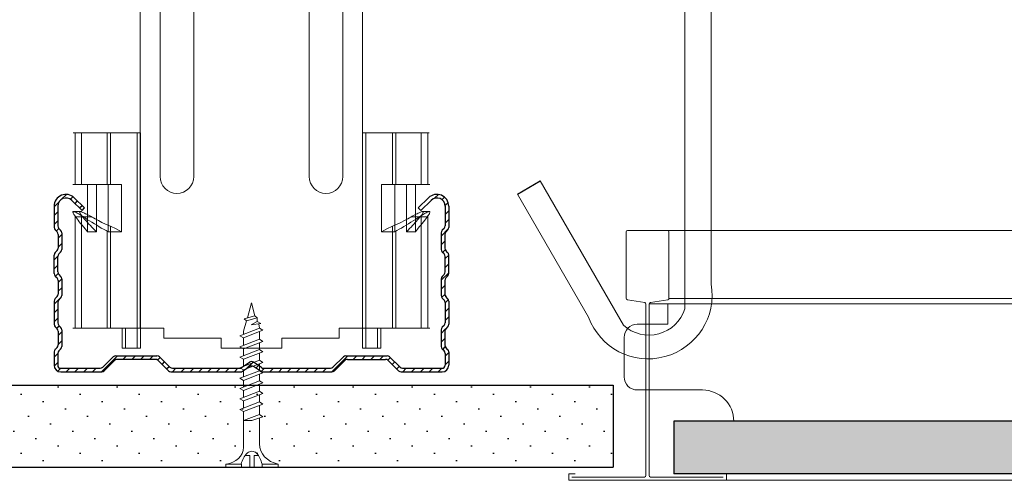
# Model space of a CAD drawing. Header units: millimetres. Extents: x 1525 to 3128, y 652 to 1560.
# Tile 3 of 9: x 1750 to 1900, y 1384 to 1454. Entities that reach past the tile are written whole.
import ezdxf

# ---------------------------------------------------------------- set-up
doc = ezdxf.new("R2010")
doc.units = ezdxf.units.MM
for name, color, linetype, lineweight in [('_RIGIPS AKCESORIA', 7, 'Continuous', 18), ('_RIGIPS G-K', 7, 'Continuous', 25), ('_RIGIPS PROFIL', 7, 'Continuous', 18), ('KRESKOWANIE', 7, 'Continuous', 9)]:
    doc.layers.add(name, color=color, linetype=linetype, lineweight=lineweight)
doc.layers.add('wełna', color=7, linetype='BATTING')
doc.linetypes.add('BATTING', pattern='A,0.00254,-2.54,[134,ltypeshp.shx,S=2.54,R=0,X=-2.54,Y=0],-5.08,[134,ltypeshp.shx,S=2.54,R=180,X=2.54,Y=0],-2.54', length=10.16254)

# ---------------------------------------------------------------- blocks, each defined once
blk = doc.blocks.new('TN 25')
at = {"layer": '_RIGIPS AKCESORIA'}
for p, q in [((0, -0.84), (0, 7.16)), ((0, 7.16), (0.46, 7.16)), ((0.46, 7.16), (0.46, 4.78)), ((0.46, 4.78), (0, 4.78)), ((8.47, 4.46), (8.79, 5)), ((8.79, 5), (9.93, 2.01)), ((10.1, 4.46), (10.41, 5)), ((10.41, 5), (11.56, 2.01)), ((11.67, 4.46), (11.99, 5)), ((11.99, 5), (13.14, 2.01)), ((13.21, 4.46), (13.52, 5)), ((13.52, 5), (14.67, 2.01)), ((14.8, 4.46), (15.12, 5)), ((15.12, 5), (16.26, 2.01)), ((16.42, 4.46), (16.73, 5)), ((16.73, 5), (17.88, 2.01)), ((17.99, 4.46), (18.31, 5)), ((18.31, 5), (19.45, 2.01)), ((19.68, 4.46), (20, 5)), ((20, 5), (21.14, 2.01)), ((0, 3.5), (1.77, 3.5)), ((1.77, 3.5), (1.77, 4.2)), ((3.02, 4.46), (8.47, 4.46)), ((7.12, 4.46), (7.12, 3.18)), ((8.03, 2.01), (7.12, 4.46)), ((7.12, 3.18), (7.65, 1.53)), ((9.61, 1.51), (8.47, 4.46)), ((9, 4.46), (10.1, 4.46)), ((11.23, 1.51), (10.1, 4.46)), ((10.62, 4.46), (11.67, 4.46)), ((12.81, 1.51), (11.67, 4.46)), ((12.2, 4.46), (13.21, 4.46)), ((14.34, 1.51), (13.21, 4.46)), ((13.73, 4.46), (14.8, 4.46)), ((15.94, 1.51), (14.8, 4.46)), ((15.33, 4.46), (16.42, 4.46)), ((17.55, 1.51), (16.42, 4.46)), ((16.94, 4.46), (17.99, 4.46)), ((19.13, 1.51), (17.99, 4.46)), ((18.52, 4.46), (19.68, 4.46)), ((20.82, 1.51), (19.68, 4.46)), ((20.21, 4.46), (20.7, 4.46)), ((20.7, 4.46), (22.28, 3.98)), ((21.85, 1.83), (21.67, 3.28)), ((21.67, 3.28), (22.14, 2.4)), ((22.28, 3.98), (22.56, 4.37)), ((22.7, 2.36), (22.28, 3.98)), ((22.56, 4.37), (23.03, 2.71)), ((22.71, 3.85), (25, 3.24)), ((25, 3.24), (23.03, 2.71)), ((0, 2.83), (1.77, 2.83)), ((0.46, 1.64), (0, 1.64)), ((0.46, -0.84), (0.46, 1.64)), ((1.77, 2.83), (1.77, 2.18)), ((7.49, 2.01), (3.55, 2.01)), ((7.65, 1.53), (8.03, 2.01)), ((9.41, 2.01), (8.03, 2.01)), ((9.93, 2.01), (9.61, 1.51)), ((11.04, 2.01), (9.93, 2.01)), ((11.56, 2.01), (11.23, 1.51)), ((12.61, 2.01), (11.56, 2.01)), ((13.14, 2.01), (12.81, 1.51)), ((14.15, 2.01), (13.14, 2.01)), ((14.67, 2.01), (14.34, 1.51)), ((15.74, 2.01), (14.67, 2.01)), ((16.26, 2.01), (15.94, 1.51)), ((17.36, 2.01), (16.26, 2.01)), ((17.88, 2.01), (17.55, 1.51)), ((18.93, 2.01), (17.88, 2.01)), ((19.45, 2.01), (19.13, 1.51)), ((19.45, 2.01), (20.62, 2.01)), ((21.14, 2.01), (20.82, 1.51)), ((21.14, 2.01), (21.81, 2.12)), ((22.14, 2.4), (21.85, 1.83)), ((22.7, 2.36), (22.14, 2.4)), ((23.03, 2.71), (22.7, 2.36)), ((0, -0.84), (0.46, -0.84))]:
    blk.add_line(p, q, dxfattribs=at)
for centre, major_axis, ratio, start_param, end_param in [((3.09, 7.67), (0.17, 3.2), 0.826134, 1.773653, 3.180586), ((-0.04, 0.9), (0, 3.93), 0.848176, -0.720942, -0.151112), ((1.66, 3.18), (0, 0.895), 0.848176, -1.552777, -0.720942), ((1.66, 3.18), (0, 0.895), 0.848176, 3.862535, 4.730408), ((3.37, -1.57), (0.28, 3.57), 0.832181, 0.035984, 1.430787), ((-2.73, 15.91), (0, 14.76), 0.848176, 3.399396, 3.475072), ((0.59, 4.62), (0, 2.81), 0.848176, 3.475072, 3.862535)]:
    blk.add_ellipse(centre, major_axis=major_axis, ratio=ratio, start_param=start_param, end_param=end_param, dxfattribs=at)
blk = doc.blocks.new('CD 60 ULTRASTIL')
h = blk.add_hatch()
h.set_pattern_fill('ANSI31', color=256, scale=0.3, style=0)
h.paths.add_polyline_path([(542.88, 684.5, -0.302776), (543.49, 684.5), (544.54, 683.79, 0.148069), (544.85, 683.7), (555.42, 683.7, 0.198912), (555.81, 683.86), (557.38, 685.44, -0.198912), (557.77, 685.6), (563.59, 685.6, -0.198912), (563.98, 685.44), (565.55, 683.86, 0.198912), (565.94, 683.7), (572.18, 683.7, 0.414214), (573.18, 684.7), (573.18, 686.74, 0.198912), (573.02, 687.12), (572.74, 687.4, -0.198912), (572.58, 687.79), (572.58, 689.87, -0.198912), (572.74, 690.26), (573.02, 690.54, 0.198912), (573.18, 690.93), (573.18, 694.47, 0.198912), (573.02, 694.86), (572.74, 695.14, -0.198912), (572.58, 695.53), (572.58, 697.61, -0.198912), (572.74, 698), (573.02, 698.28, 0.198912), (573.18, 698.67), (573.18, 701.47, 0.198912), (573.02, 701.86), (572.74, 702.14, -0.198912), (572.58, 702.53), (572.58, 704.61, -0.198912), (572.74, 705), (573.02, 705.28, 0.198912), (573.18, 705.67), (573.18, 708.9, 0.666128), (570.12, 710.18), (568.55, 708.63), (568.93, 708.24), (570.5, 709.79, -0.666128), (572.63, 708.9), (572.63, 705.9, -0.198912), (572.47, 705.51), (572.19, 705.23, 0.198912), (572.03, 704.84), (572.03, 702.3, 0.198912), (572.19, 701.91), (572.47, 701.63, -0.198912), (572.63, 701.25), (572.63, 698.9, -0.198912), (572.47, 698.51), (572.19, 698.23, 0.198912), (572.03, 697.84), (572.03, 695.3, 0.198912), (572.19, 694.91), (572.47, 694.63, -0.198912), (572.63, 694.25), (572.63, 691.16, -0.198912), (572.47, 690.77), (572.19, 690.49, 0.198912), (572.03, 690.1), (572.03, 687.56, 0.198912), (572.19, 687.17), (572.47, 686.9, -0.198912), (572.63, 686.51), (572.63, 684.7, -0.414214), (572.18, 684.25), (566.17, 684.25, -0.198912), (565.78, 684.41), (564.2, 685.99, 0.198912), (563.82, 686.15), (557.55, 686.15, 0.198912), (557.16, 685.99), (555.58, 684.41, -0.198912), (555.19, 684.25), (545.01, 684.25, -0.148069), (544.71, 684.34), (543.49, 685.16, 0.302776), (542.88, 685.16), (541.65, 684.34, -0.148069), (541.35, 684.25), (531.17, 684.25, -0.198912), (530.78, 684.41), (529.2, 685.99, 0.198912), (528.82, 686.15), (522.55, 686.15, 0.198912), (522.16, 685.99), (520.58, 684.41, -0.198912), (520.19, 684.25), (514.18, 684.25, -0.414214), (513.73, 684.7), (513.73, 686.51, -0.198912), (513.89, 686.9), (514.17, 687.17, 0.198912), (514.33, 687.56), (514.33, 690.1, 0.198912), (514.17, 690.49), (513.89, 690.77, -0.198912), (513.73, 691.16), (513.73, 694.25, -0.198912), (513.89, 694.63), (514.17, 694.91, 0.198912), (514.33, 695.3), (514.33, 697.84, 0.198912), (514.17, 698.23), (513.89, 698.51, -0.198912), (513.73, 698.9), (513.73, 701.25, -0.198912), (513.89, 701.63), (514.17, 701.91, 0.198912), (514.33, 702.3), (514.33, 704.84, 0.198912), (514.17, 705.23), (513.89, 705.51, -0.198912), (513.73, 705.9), (513.73, 708.9, -0.666128), (515.86, 709.79), (517.43, 708.24), (517.81, 708.63), (516.25, 710.18, 0.666128), (513.18, 708.9), (513.18, 705.67, 0.198912), (513.34, 705.28), (513.62, 705, -0.198912), (513.78, 704.61), (513.78, 702.53, -0.198912), (513.62, 702.14), (513.34, 701.86, 0.198912), (513.18, 701.47), (513.18, 698.67, 0.198912), (513.34, 698.28), (513.62, 698, -0.198912), (513.78, 697.61), (513.78, 695.53, -0.198912), (513.62, 695.14), (513.34, 694.86, 0.198912), (513.18, 694.47), (513.18, 690.93, 0.198912), (513.34, 690.54), (513.62, 690.26, -0.198912), (513.78, 689.87), (513.78, 687.79, -0.198912), (513.62, 687.4), (513.34, 687.12, 0.198912), (513.18, 686.74), (513.18, 684.7, 0.414214), (514.18, 683.7), (520.42, 683.7, 0.198912), (520.81, 683.86), (522.38, 685.44, -0.198912), (522.77, 685.6), (528.59, 685.6, -0.198912), (528.98, 685.44), (530.55, 683.86, 0.198912), (530.94, 683.7), (541.51, 683.7, 0.148069), (541.82, 683.79)])
for p, q in [((515.86, 709.79), (517.43, 708.24)), ((516.25, 710.18), (517.81, 708.63)), ((570.12, 710.18), (568.55, 708.63)), ((570.5, 709.79), (568.93, 708.24)), ((513.18, 708.9), (513.18, 705.67)), ((513.73, 708.9), (513.73, 705.9)), ((517.43, 708.24), (517.81, 708.63)), ((568.93, 708.24), (568.55, 708.63)), ((572.63, 708.9), (572.63, 705.9)), ((573.18, 708.9), (573.18, 705.67)), ((513.34, 705.28), (513.62, 705)), ((513.89, 705.51), (514.17, 705.23)), ((572.47, 705.51), (572.19, 705.23)), ((573.02, 705.28), (572.74, 705)), ((513.78, 704.61), (513.78, 702.53)), ((514.33, 704.84), (514.33, 702.3)), ((572.03, 704.84), (572.03, 702.3)), ((572.58, 704.61), (572.58, 702.53)), ((513.18, 698.67), (513.18, 701.47)), ((513.34, 701.86), (513.62, 702.14)), ((513.73, 698.9), (513.73, 701.25)), ((513.89, 701.63), (514.17, 701.91)), ((572.47, 701.63), (572.19, 701.91)), ((572.63, 698.9), (572.63, 701.25)), ((573.02, 701.86), (572.74, 702.14)), ((573.18, 698.67), (573.18, 701.47)), ((513.34, 698.28), (513.62, 698)), ((513.89, 698.51), (514.17, 698.23)), ((514.33, 697.84), (514.33, 695.3)), ((572.03, 697.84), (572.03, 695.3)), ((572.47, 698.51), (572.19, 698.23)), ((573.02, 698.28), (572.74, 698)), ((513.78, 697.61), (513.78, 695.53)), ((572.58, 697.61), (572.58, 695.53)), ((513.34, 694.86), (513.62, 695.14)), ((513.89, 694.63), (514.17, 694.91)), ((572.47, 694.63), (572.19, 694.91)), ((573.02, 694.86), (572.74, 695.14)), ((513.18, 694.47), (513.18, 690.93)), ((513.73, 694.25), (513.73, 691.16)), ((572.63, 694.25), (572.63, 691.16)), ((573.18, 694.47), (573.18, 690.93)), ((513.34, 690.54), (513.62, 690.26)), ((513.89, 690.77), (514.17, 690.49)), ((572.47, 690.77), (572.19, 690.49)), ((573.02, 690.54), (572.74, 690.26)), ((513.78, 689.87), (513.78, 687.79)), ((514.33, 690.1), (514.33, 687.56)), ((572.03, 690.1), (572.03, 687.56)), ((572.58, 689.87), (572.58, 687.79)), ((513.34, 687.12), (513.62, 687.4)), ((573.02, 687.12), (572.74, 687.4)), ((513.18, 686.74), (513.18, 684.7)), ((513.73, 686.51), (513.73, 684.7)), ((513.89, 686.9), (514.17, 687.17)), ((520.58, 684.41), (522.16, 685.99)), ((522.55, 686.15), (528.82, 686.15)), ((530.78, 684.41), (529.2, 685.99)), ((555.58, 684.41), (557.16, 685.99)), ((557.55, 686.15), (563.82, 686.15)), ((565.78, 684.41), (564.2, 685.99)), ((572.47, 686.9), (572.19, 687.17)), ((572.63, 686.51), (572.63, 684.7)), ((573.18, 686.74), (573.18, 684.7)), ((520.81, 683.86), (522.38, 685.44)), ((528.59, 685.6), (522.77, 685.6)), ((530.55, 683.86), (528.98, 685.44)), ((541.65, 684.34), (542.88, 685.16)), ((541.82, 683.79), (542.88, 684.5)), ((544.71, 684.34), (543.49, 685.16)), ((544.54, 683.79), (543.49, 684.5)), ((555.81, 683.86), (557.38, 685.44)), ((557.77, 685.6), (563.59, 685.6)), ((565.55, 683.86), (563.98, 685.44)), ((514.18, 684.25), (520.19, 684.25)), ((514.18, 683.7), (520.42, 683.7)), ((530.94, 683.7), (541.51, 683.7)), ((531.17, 684.25), (541.35, 684.25)), ((544.85, 683.7), (555.42, 683.7)), ((545.01, 684.25), (555.19, 684.25)), ((565.94, 683.7), (572.18, 683.7)), ((566.17, 684.25), (572.18, 684.25))]:
    blk.add_line(p, q)
for centre, radius, start, end in [((514.98, 708.9), 1.8, 45.3251, 180), ((514.98, 708.9), 1.25, 45.3251, 180), ((571.38, 708.9), 1.8, 360, 134.6749), ((571.38, 708.9), 1.25, 360, 134.6749), ((513.73, 705.67), 0.55, 180, 225), ((514.28, 705.9), 0.55, 180, 225), ((572.08, 705.9), 0.55, 315, 0), ((572.63, 705.67), 0.55, 315, 0), ((513.23, 704.61), 0.55, 0, 45), ((513.78, 704.84), 0.55, 0, 45), ((572.58, 704.84), 0.55, 135, 180), ((573.13, 704.61), 0.55, 135, 180), ((513.23, 702.53), 0.55, 315, 0), ((513.78, 702.3), 0.55, 315, 0), ((572.58, 702.3), 0.55, 180, 225), ((573.13, 702.53), 0.55, 180, 225), ((513.73, 701.47), 0.55, 135, 180), ((514.28, 701.25), 0.55, 135, 180), ((572.08, 701.25), 0.55, 0, 45), ((572.63, 701.47), 0.55, 0, 45), ((513.73, 698.67), 0.55, 180, 225), ((513.23, 697.61), 0.55, 360, 45), ((514.28, 698.9), 0.55, 180, 225), ((513.78, 697.84), 0.55, 0, 45), ((572.58, 697.84), 0.55, 135, 180), ((572.08, 698.9), 0.55, 315, 0), ((573.13, 697.61), 0.55, 135, 180), ((572.63, 698.67), 0.55, 315, 0), ((513.73, 694.47), 0.55, 135, 180), ((513.23, 695.53), 0.55, 315, 0), ((513.78, 695.3), 0.55, 315, 0), ((572.58, 695.3), 0.55, 180, 225), ((573.13, 695.53), 0.55, 180, 225), ((572.63, 694.47), 0.55, 0, 45), ((514.28, 694.25), 0.55, 135, 180), ((572.08, 694.25), 0.55, 0, 45), ((513.73, 690.93), 0.55, 180, 225), ((514.28, 691.16), 0.55, 180, 225), ((513.78, 690.1), 0.55, 360, 45), ((572.58, 690.1), 0.55, 135, 180), ((572.08, 691.16), 0.55, 315, 0), ((572.63, 690.93), 0.55, 315, 0), ((513.23, 689.87), 0.55, 0, 45), ((573.13, 689.87), 0.55, 135, 180), ((513.23, 687.79), 0.55, 315, 0), ((513.78, 687.56), 0.55, 315, 360), ((572.58, 687.56), 0.55, 180, 225), ((573.13, 687.79), 0.55, 180, 225), ((513.73, 686.74), 0.55, 135, 180), ((514.28, 686.51), 0.55, 135, 180), ((522.55, 685.6), 0.55, 90, 135), ((528.82, 685.6), 0.55, 45, 90), ((557.55, 685.6), 0.55, 90, 135), ((563.82, 685.6), 0.55, 45, 90), ((572.08, 686.51), 0.55, 360, 45), ((572.63, 686.74), 0.55, 360, 45), ((514.18, 684.7), 1, 180, 270), ((514.18, 684.7), 0.45, 180, 270), ((520.19, 684.8), 0.55, 270, 315), ((522.77, 685.05), 0.55, 90, 135), ((528.59, 685.05), 0.55, 45, 90), ((531.17, 684.8), 0.55, 225, 270), ((541.35, 684.8), 0.55, 270, 303.6901), ((543.18, 684.7), 0.55, 56.3099, 123.6901), ((543.18, 684.04), 0.55, 56.3099, 123.6901), ((545.01, 684.8), 0.55, 236.3099, 270), ((555.19, 684.8), 0.55, 270, 315), ((557.77, 685.05), 0.55, 90, 135), ((563.59, 685.05), 0.55, 45, 90), ((566.17, 684.8), 0.55, 225, 270), ((572.18, 684.7), 1, 270, 0), ((572.18, 684.7), 1, 270, 360), ((572.18, 684.7), 0.45, 270, 360), ((520.42, 684.25), 0.55, 270, 315), ((530.94, 684.25), 0.55, 225, 270), ((541.51, 684.25), 0.55, 270, 303.6901), ((544.85, 684.25), 0.55, 236.3099, 270), ((555.42, 684.25), 0.55, 270, 315), ((565.94, 684.25), 0.55, 225, 270)]:
    blk.add_arc(centre, radius, start, end)
blk = doc.blocks.new('wieszak noniuszowy widok')
for p, q in [((367.75, 93.63), (382.75, 93.63)), ((367.75, 3.63), (367.75, 93.63)), ((368.75, 3.63), (368.75, 93.63)), ((381.75, 3.63), (381.75, 93.63)), ((382.75, 3.63), (382.75, 93.63)), ((367.75, 42.47), (358.34, 42.47)), ((358.34, -30.29), (358.34, 42.47)), ((392.15, 42.47), (382.75, 42.47)), ((392.15, 42.47), (392.15, -30.29)), ((392.15, 42.47), (392.15, -30.29)), ((374.93, 39.42), (374.93, 35.32)), ((372.87, 37.38), (376.99, 37.38)), ((361.34, -36.95), (361.34, 34.79)), ((361.34, 34.79), (361.34, -36.95)), ((366.47, 34.79), (366.47, -36.95)), ((366.47, -36.95), (366.47, 34.79)), ((384.02, -36.95), (384.02, 34.79)), ((384.02, 34.79), (384.02, -36.95)), ((389.14, 34.79), (389.14, -36.95)), ((389.14, 34.79), (389.14, -36.95)), ((374.93, 19.27), (374.93, 15.17)), ((372.87, 17.23), (376.99, 17.23)), ((367.75, 3.63), (382.75, 3.63)), ((348.22, -30.29), (358.37, -30.29)), ((348.44, -30.29), (348.44, -38.17)), ((349.43, -30.29), (349.43, -38.17)), ((353.28, -30.29), (353.28, -38.17)), ((353.8, -30.29), (353.8, -38.17)), ((357.85, -30.29), (357.85, -63.08)), ((358.37, -30.29), (358.37, -63.08)), ((392.13, -30.29), (392.13, -63.08)), ((392.15, -30.29), (392.15, -60.01)), ((392.15, -30.29), (392.15, -60.01)), ((402.37, -30.29), (392.16, -30.29)), ((392.64, -30.29), (392.64, -63.08)), ((396.7, -30.29), (396.7, -38.17)), ((397.21, -30.29), (397.21, -38.17)), ((401.07, -30.29), (401.07, -38.17)), ((402.06, -30.29), (402.06, -38.17)), ((348.13, -38.17), (355.47, -38.17)), ((350.32, -38.17), (350.32, -45.34)), ((351.68, -45.34), (351.68, -38.17)), ((353.44, -45.34), (353.44, -38.17)), ((355.47, -38.17), (355.47, -45.34)), ((395.03, -45.34), (395.03, -38.17)), ((395.03, -38.17), (402.39, -38.17)), ((397.05, -38.17), (397.05, -45.34)), ((398.82, -38.17), (398.82, -45.34)), ((400.18, -45.34), (400.18, -38.17)), ((348.11, -42.32), (348.14, -42.29)), ((348.11, -42.37), (348.11, -42.32)), ((348.12, -42.43), (348.11, -42.37)), ((348.15, -42.51), (348.12, -42.43)), ((348.14, -42.29), (348.17, -42.28)), ((348.19, -42.61), (348.15, -42.51)), ((348.17, -42.28), (348.23, -42.28)), ((349.22, -42.28), (348.19, -42.28)), ((348.26, -42.72), (348.19, -42.61)), ((348.23, -42.28), (348.31, -42.3)), ((348.34, -42.84), (348.26, -42.72)), ((348.31, -42.3), (348.41, -42.34)), ((348.45, -43), (348.34, -42.84)), ((348.41, -42.34), (348.53, -42.39)), ((348.44, -42.99), (348.44, -60.01)), ((348.58, -43.18), (348.45, -43)), ((349.57, -43.07), (348.5, -43.07)), ((348.53, -42.39), (348.66, -42.46)), ((348.72, -43.37), (348.58, -43.18)), ((348.66, -42.46), (348.81, -42.54)), ((348.89, -43.59), (348.72, -43.37)), ((348.81, -42.54), (348.96, -42.63)), ((348.96, -42.63), (349.14, -42.73)), ((349.15, -42.29), (349.13, -42.32)), ((349.13, -42.32), (349.13, -42.36)), ((349.13, -42.36), (349.14, -42.41)), ((349.14, -42.41), (349.16, -42.47)), ((349.14, -42.73), (349.38, -42.88)), ((349.18, -42.28), (349.15, -42.29)), ((349.16, -42.47), (349.19, -42.54)), ((349.22, -42.28), (349.18, -42.28)), ((349.19, -42.54), (349.24, -42.62)), ((349.28, -42.28), (349.22, -42.28)), ((349.24, -42.62), (349.3, -42.71)), ((349.34, -42.29), (349.28, -42.28)), ((349.3, -42.71), (349.44, -42.91)), ((349.43, -42.32), (349.34, -42.29)), ((349.38, -42.88), (349.66, -43.05)), ((349.52, -42.35), (349.43, -42.32)), ((349.43, -42.9), (349.43, -60.01)), ((349.44, -42.91), (349.55, -43.05)), ((349.62, -42.4), (349.52, -42.35)), ((349.55, -43.05), (349.68, -43.2)), ((349.74, -42.46), (349.62, -42.4)), ((349.66, -43.05), (349.96, -43.25)), ((350.92, -43.07), (349.68, -43.07)), ((349.68, -43.2), (349.82, -43.37)), ((349.88, -42.52), (349.74, -42.46)), ((349.82, -43.37), (349.98, -43.56)), ((350.03, -42.6), (349.88, -42.52)), ((349.96, -43.25), (350.28, -43.46)), ((350.2, -42.69), (350.03, -42.6)), ((350.38, -42.79), (350.2, -42.69)), ((350.58, -42.89), (350.38, -42.79)), ((350.78, -43), (350.58, -42.89)), ((351, -43.12), (350.78, -43)), ((351.23, -43.25), (351, -43.12)), ((351.48, -43.37), (351.23, -43.25)), ((351.99, -43.64), (351.48, -43.37)), ((399.02, -43.37), (398.51, -43.64)), ((399.26, -43.25), (399.02, -43.37)), ((399.49, -43.12), (399.26, -43.25)), ((399.71, -43), (399.49, -43.12)), ((399.58, -43.07), (400.82, -43.07)), ((399.92, -42.89), (399.71, -43)), ((400.12, -42.79), (399.92, -42.89)), ((400.3, -42.69), (400.12, -42.79)), ((400.21, -43.46), (400.54, -43.25)), ((400.46, -42.6), (400.3, -42.69)), ((400.62, -42.52), (400.46, -42.6)), ((400.52, -43.56), (400.68, -43.37)), ((400.54, -43.25), (400.84, -43.05)), ((400.76, -42.46), (400.62, -42.52)), ((400.68, -43.37), (400.82, -43.2)), ((400.88, -42.4), (400.76, -42.46)), ((400.82, -43.2), (400.95, -43.05)), ((400.84, -43.05), (401.12, -42.88)), ((400.98, -42.35), (400.88, -42.4)), ((400.93, -43.07), (402, -43.07)), ((400.95, -43.05), (401.06, -42.91)), ((401.07, -42.32), (400.98, -42.35)), ((401.06, -42.91), (401.2, -42.71)), ((401.15, -42.29), (401.07, -42.32)), ((401.07, -42.9), (401.07, -60.01)), ((401.12, -42.88), (401.36, -42.73)), ((401.22, -42.28), (401.15, -42.29)), ((401.2, -42.71), (401.26, -42.62)), ((401.27, -42.28), (401.22, -42.28)), ((401.26, -42.62), (401.3, -42.54)), ((401.32, -42.28), (401.27, -42.28)), ((401.27, -42.28), (402.31, -42.28)), ((401.3, -42.54), (401.34, -42.47)), ((401.35, -42.29), (401.32, -42.28)), ((401.34, -42.47), (401.36, -42.41)), ((401.36, -42.32), (401.35, -42.29)), ((401.37, -42.36), (401.36, -42.32)), ((401.36, -42.41), (401.37, -42.36)), ((401.36, -42.73), (401.54, -42.63)), ((401.54, -42.63), (401.69, -42.54)), ((401.77, -43.37), (401.61, -43.59)), ((401.69, -42.54), (401.84, -42.46)), ((401.92, -43.18), (401.77, -43.37)), ((401.84, -42.46), (401.97, -42.39)), ((402.05, -43), (401.92, -43.18)), ((401.97, -42.39), (402.09, -42.34)), ((402.16, -42.84), (402.05, -43)), ((402.06, -42.99), (402.06, -60.01)), ((402.09, -42.34), (402.18, -42.3)), ((402.24, -42.72), (402.16, -42.84)), ((402.18, -42.3), (402.26, -42.28)), ((402.3, -42.61), (402.24, -42.72)), ((402.26, -42.28), (402.33, -42.28)), ((402.35, -42.51), (402.3, -42.61)), ((402.33, -42.28), (402.36, -42.29)), ((402.38, -42.43), (402.35, -42.51)), ((402.36, -42.29), (402.39, -42.32)), ((402.39, -42.37), (402.38, -42.43)), ((402.39, -42.32), (402.39, -42.37)), ((349.08, -43.83), (348.89, -43.59)), ((349.28, -44.08), (349.08, -43.83)), ((349.49, -44.34), (349.28, -44.08)), ((349.72, -44.62), (349.49, -44.34)), ((350.01, -44.98), (349.72, -44.62)), ((349.98, -43.56), (350.15, -43.76)), ((350.15, -43.76), (350.34, -43.96)), ((350.28, -43.46), (350.63, -43.68)), ((350.34, -43.96), (350.54, -44.17)), ((350.54, -44.17), (350.75, -44.4)), ((350.63, -43.68), (350.99, -43.91)), ((350.75, -44.4), (350.97, -44.63)), ((350.97, -44.63), (351.19, -44.86)), ((350.99, -43.91), (351.36, -44.14)), ((351.19, -44.86), (351.43, -45.11)), ((351.36, -44.14), (351.74, -44.37)), ((351.74, -44.37), (352.07, -44.57)), ((352.52, -43.92), (351.99, -43.64)), ((352.07, -44.57), (352.41, -44.78)), ((352.41, -44.78), (352.77, -44.98)), ((353.08, -44.19), (352.52, -43.92)), ((353.43, -44.35), (353.08, -44.19)), ((353.8, -44.52), (353.43, -44.35)), ((354.66, -44.92), (353.8, -44.52)), ((353.8, -44.52), (353.8, -60.01)), ((396.7, -44.52), (395.84, -44.92)), ((397.07, -44.35), (396.7, -44.52)), ((396.7, -44.52), (396.7, -60.01)), ((397.42, -44.19), (397.07, -44.35)), ((397.98, -43.92), (397.42, -44.19)), ((397.73, -44.98), (398.09, -44.78)), ((398.51, -43.64), (397.98, -43.92)), ((398.09, -44.78), (398.43, -44.57)), ((398.43, -44.57), (398.76, -44.37)), ((398.76, -44.37), (399.13, -44.14)), ((399.07, -45.11), (399.3, -44.86)), ((399.13, -44.14), (399.51, -43.91)), ((399.3, -44.86), (399.53, -44.63)), ((399.51, -43.91), (399.87, -43.68)), ((399.53, -44.63), (399.74, -44.4)), ((399.74, -44.4), (399.96, -44.17)), ((399.87, -43.68), (400.21, -43.46)), ((399.96, -44.17), (400.16, -43.96)), ((400.16, -43.96), (400.35, -43.76)), ((400.35, -43.76), (400.52, -43.56)), ((400.78, -44.62), (400.49, -44.98)), ((401.01, -44.34), (400.78, -44.62)), ((401.22, -44.08), (401.01, -44.34)), ((401.42, -43.83), (401.22, -44.08)), ((401.61, -43.59), (401.42, -43.83)), ((350.32, -45.34), (350.01, -44.98)), ((351.68, -45.34), (350.32, -45.34)), ((351.43, -45.11), (351.68, -45.34)), ((352.77, -44.98), (353.14, -45.18)), ((353.14, -45.18), (353.28, -45.26)), ((353.28, -45.26), (353.36, -45.3)), ((353.28, -45.26), (353.28, -60.01)), ((353.36, -45.3), (353.44, -45.34)), ((355.47, -45.34), (353.44, -45.34)), ((355.47, -45.34), (354.66, -44.92)), ((395.84, -44.92), (395.03, -45.34)), ((395.03, -45.34), (397.05, -45.34)), ((397.05, -45.34), (397.13, -45.3)), ((397.13, -45.3), (397.21, -45.26)), ((397.21, -45.26), (397.36, -45.18)), ((397.21, -45.26), (397.21, -60.01)), ((397.36, -45.18), (397.73, -44.98)), ((398.82, -45.34), (399.07, -45.11)), ((398.82, -45.34), (400.18, -45.34)), ((400.49, -44.98), (400.18, -45.34)), ((348.11, -60.01), (361.93, -60.01)), ((355.57, -63.08), (355.57, -60.01)), ((356.08, -60.01), (356.08, -63.08)), ((361.93, -60.01), (361.93, -61.55)), ((361.93, -60.01), (361.93, -61.55)), ((388.57, -60.01), (388.57, -61.55)), ((402.39, -60.01), (388.57, -60.01)), ((388.57, -60.01), (388.57, -61.55)), ((394.42, -63.08), (394.42, -60.01)), ((394.93, -60.01), (394.93, -63.08)), ((370.64, -61.55), (361.93, -61.55)), ((370.64, -61.55), (370.64, -63.08)), ((370.64, -61.55), (370.64, -63.08)), ((388.57, -61.55), (379.86, -61.55)), ((379.86, -61.55), (379.86, -63.08)), ((379.86, -61.55), (379.86, -63.08)), ((357.85, -63.08), (355.57, -63.08)), ((356.08, -63.08), (355.57, -63.08)), ((356.08, -63.08), (358.37, -63.08)), ((358.37, -63.08), (357.85, -63.08)), ((379.86, -63.08), (370.64, -63.08)), ((370.64, -63.08), (379.86, -63.08)), ((392.13, -63.08), (394.42, -63.08)), ((392.64, -63.08), (392.13, -63.08)), ((394.93, -63.08), (392.64, -63.08)), ((394.93, -63.08), (394.42, -63.08))]:
    blk.add_line(p, q)
for centre, radius in [((375.25, 83.63), 2.81), ((374.93, 37.38), 2.06), ((374.93, 37.38), 1.46), ((374.93, 26.11), 2.81), ((374.93, 17.23), 2.06), ((374.93, 17.23), 1.46)]:
    blk.add_circle(centre, radius)
for centre, start, end in [((363.91, 34.79), 0, 180), ((386.58, 34.79), 0, 180), ((363.91, -36.95), 180, 0), ((386.58, -36.95), 180, 0)]:
    blk.add_arc(centre, 2.56, start, end)
blk = doc.blocks.new('T24')
at = {"layer": '_RIGIPS PROFIL'}
for p, q in [((302.61, -139.67), (302.61, -129.54)), ((302.81, -129.34), (308.91, -129.34)), ((309.11, -129.54), (309.11, -139.67)), ((305.45, -140.31), (302.78, -139.87)), ((305.61, -140.51), (305.61, -166.64)), ((306.11, -140.51), (306.11, -166.64)), ((308.95, -139.87), (306.28, -140.31)), ((293.86, -167.24), (293.86, -166.44)), ((293.96, -166.34), (294.86, -166.34)), ((293.96, -167.34), (317.76, -167.34)), ((294.36, -166.84), (305.41, -166.84)), ((306.31, -166.84), (317.36, -166.84)), ((317.76, -166.34), (316.86, -166.34)), ((317.86, -167.24), (317.86, -166.44))]:
    blk.add_line(p, q, dxfattribs=at)
for centre, radius, start, end in [((302.81, -129.54), 0.2, 90, 180), ((308.91, -129.54), 0.2, 0, 90), ((302.81, -139.67), 0.2, 180, 260.5377), ((305.41, -140.51), 0.2, 0, 80.5377), ((306.31, -140.51), 0.2, 99.4623, 180), ((308.91, -139.67), 0.2, 279.4623, 0), ((293.96, -166.44), 0.1, 90, 180), ((293.96, -167.24), 0.1, 180, 270), ((305.41, -166.64), 0.2, 270, 0), ((306.31, -166.64), 0.2, 180, 270), ((317.76, -166.44), 0.1, 0, 90), ((317.76, -167.24), 0.1, 270, 0)]:
    blk.add_arc(centre, radius, start, end, dxfattribs=at)
blk = doc.blocks.new('Hak')
for p, q in [((-60.78, 107.6), (-60.78, -29.7)), ((-56.77, 107.6), (-56.78, -25.97)), ((-70.11, -32.2), (-82.78, -10.26)), ((-75.44, -30.97), (-86.25, -12.26))]:
    blk.add_line(p, q)
blk.add_lwpolyline([(-56.79, 107.6), (-60.79, 107.6)], close=True)
for centre, radius, start, end in [((-66.34, -27.62), 9.7, 200.1981, 9.7997), ((-66.24, -27.99), 5.72, 227.4354, 342.5624)]:
    blk.add_arc(centre, radius, start, end)
at = {"layer": 'wełna'}
blk.add_line((-86.25, -12.26), (-82.78, -10.26), dxfattribs=at)

msp = doc.modelspace()

# ---------------------------------------------------------------- hatches: boundary and pattern name
at = {"layer": '_RIGIPS G-K'}
h = msp.add_hatch(dxfattribs=at)
h.set_pattern_fill('DOTS', color=256, scale=2, angle=225, style=0)
h.set_pattern_definition([(225, (-47, -0.9), (1.122532, -3.367596), [0, -3.175])])
h.paths.add_polyline_path([(1690.2, 1398.05), (1690.2, 1385.55), (1840.2, 1385.55), (1840.2, 1398.05)])
at = {"layer": 'KRESKOWANIE'}
h = msp.add_hatch(dxfattribs=at)
h.set_pattern_fill('AR-SAND', color=256, scale=0.1, style=0)
h.set_pattern_definition([(37.5, (-50, 0), (-0.160003, 4.8941324), [0, -3.8608, 0, -4.318, 0, -4.1275]), (7.5, (-50, 0), (4.495233, 7.168251), [0, -2.0828, 0, -3.4798, 0, -1.3335]), (327.5, (-53.124, 0), (7.909924, 0.014372), [0, -1.27, 0, -4.572, 0, -5.969]), (317.5, (-53.124, 0), (7.635565, 2.229293), [0, -0.635, 0, -2.9972, 0, -3.429])])
h.paths.add_polyline_path([(2049.42, 1384.55), (2049.42, 1392.55), (1849.42, 1392.55), (1849.42, 1384.55)])

# ---------------------------------------------------------------- linework, layer by layer
for p, q in [((2049.42, 1392.55), (1849.42, 1392.55)), ((1849.42, 1392.55), (1849.42, 1384.55)), ((2049.42, 1384.55), (1849.42, 1384.55))]:
    msp.add_line(p, q)
at = {"layer": '_RIGIPS G-K'}
for p, q in [((1690.2, 1398.05), (1840.2, 1398.05)), ((1840.2, 1398.05), (1840.2, 1385.55)), ((1690.2, 1385.55), (1840.2, 1385.55))]:
    msp.add_line(p, q, dxfattribs=at)
at = {"layer": '_RIGIPS PROFIL', "lineweight": 9}
for p, q in [((1845.45, 1421.55), (2049.42, 1421.55)), ((1848.7, 1411.22), (2049.42, 1411.22)), ((1845.7, 1410.38), (2049.42, 1410.38)), ((1845.2, 1383.55), (2049.42, 1383.55))]:
    msp.add_line(p, q, dxfattribs=at)
msp.add_lwpolyline([(1848.54, 1410.38), (1848.54, 1407.29), (1843.88, 1407.29, 0.414214), (1841.88, 1405.29), (1841.88, 1399.29, 0.414214), (1843.88, 1397.29), (1853.81, 1397.29, -0.414214), (1858.55, 1392.55)], format="xyb", dxfattribs=at)

# ---------------------------------------------------------------- block references
msp.add_blockref('CD 60 ULTRASTIL', (1242.02, 716.35))
at = {"layer": '_RIGIPS AKCESORIA', "xscale": -1}
msp.add_blockref('wieszak noniuszowy widok', (2160.45, 1466.71), dxfattribs=at)
at = {"layer": '_RIGIPS AKCESORIA'}
msp.add_blockref('Hak', (1911.9, 1439.35), dxfattribs=at)
at = {"layer": '_RIGIPS AKCESORIA', "rotation": 90}
msp.add_blockref('TN 25', (1788.45, 1385.55), dxfattribs=at)
at = {"layer": '_RIGIPS PROFIL'}
msp.add_blockref('T24', (1539.59, 1550.89), dxfattribs=at)

doc.saveas('drawing.dxf')
